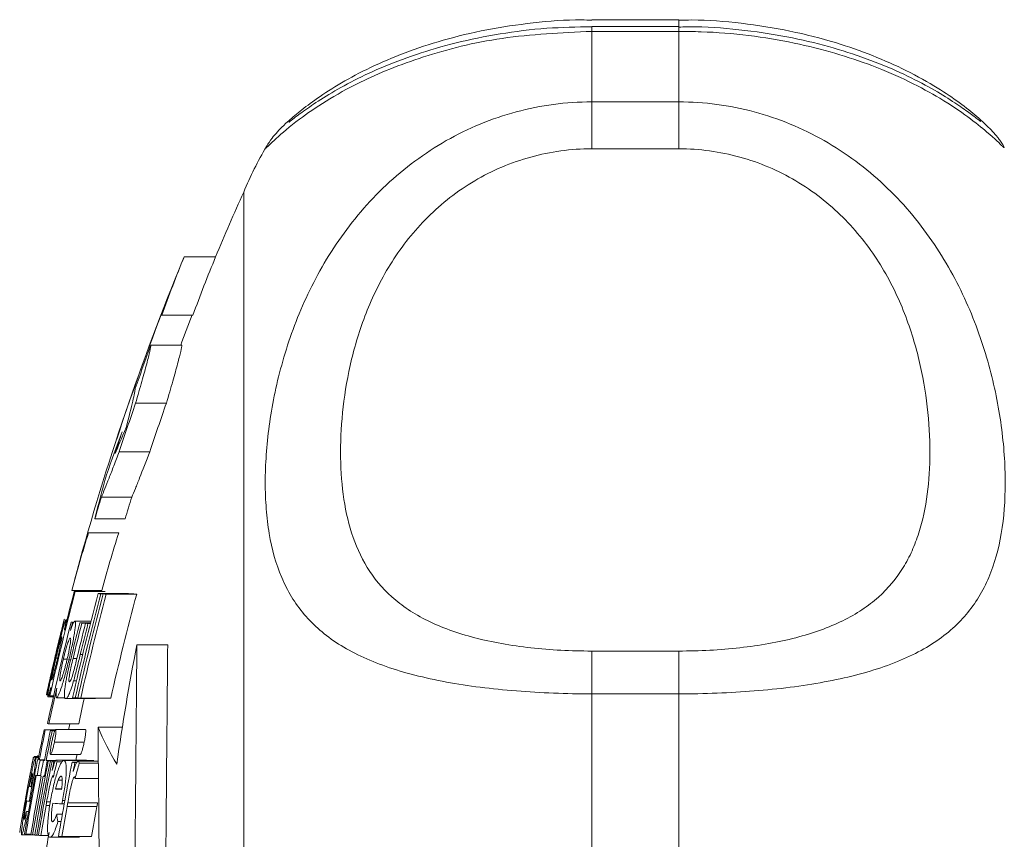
# Model space of a CAD drawing. Header units: millimetres. Extents: x 125 to 768, y -64 to 697.
# Tile 13 of 24: x 126 to 160, y 539 to 568. Entities that reach past the tile are written whole.
import ezdxf

# ---------------------------------------------------------------- set-up
doc = ezdxf.new("R2010")
doc.units = ezdxf.units.MM

msp = doc.modelspace()

# ---------------------------------------------------------------- linework, layer by layer
at = {"color": 7, "linetype": 'Continuous', "lineweight": 15}
for p, q in [((148.898, 567.52), (145.898, 567.52)), ((148.898, 567.287), (145.898, 567.287)), ((145.898, 567.123), (145.898, 564.691)), ((148.898, 567.123), (145.898, 567.123)), ((148.898, 564.691), (148.898, 567.123)), ((145.898, 564.691), (145.898, 563.075)), ((145.898, 564.691), (148.898, 564.691)), ((148.898, 564.691), (148.898, 563.075)), ((134.694, 563.142), (134.698, 563.149)), ((148.898, 563.075), (145.898, 563.075)), ((133.898, 524.261), (133.898, 561.584)), ((131.846, 559.353), (132.929, 559.353)), ((131.074, 557.336), (132.147, 557.336)), ((130.699, 556.306), (131.767, 556.306)), ((130.168, 554.301), (131.23, 554.301)), ((129.607, 552.633), (130.662, 552.633)), ((128.99, 551.068), (130.037, 551.068)), ((128.765, 550.318), (129.809, 550.318)), ((128.547, 549.836), (129.588, 549.836)), ((127.967, 547.853), (129.002, 547.853)), ((128.056, 547.815), (129.092, 547.815)), ((128.086, 547.809), (129.123, 547.809)), ((128.879, 547.739), (129.924, 547.739)), ((128.972, 547.734), (130.019, 547.734)), ((129.056, 547.729), (130.104, 547.729)), ((129.158, 547.724), (130.207, 547.724)), ((127.767, 546.835), (127.802, 546.835)), ((128.076, 546.793), (128.631, 546.793)), ((128.242, 546.732), (128.616, 546.732)), ((128.314, 546.727), (128.614, 546.727)), ((128.443, 546.718), (128.612, 546.718)), ((128.527, 546.712), (128.611, 546.712)), ((130.213, 545.979), (131.276, 545.979)), ((145.898, 545.761), (145.898, 544.285)), ((145.898, 545.761), (148.898, 545.761)), ((148.898, 545.761), (148.898, 544.285)), ((127.426, 545.521), (127.482, 545.521)), ((127.679, 545.483), (127.802, 545.483)), ((127.868, 545.453), (127.928, 545.453)), ((128.031, 544.729), (128.129, 544.729)), ((127.094, 544.262), (127.099, 544.262)), ((145.898, 544.285), (145.898, 538.515)), ((148.898, 544.285), (145.898, 544.285)), ((148.898, 538.515), (148.898, 544.285)), ((127.141, 544.187), (127.335, 544.187)), ((127.213, 544.22), (127.342, 544.22)), ((127.445, 544.145), (127.739, 544.145)), ((127.756, 544.12), (128.789, 544.12)), ((128.09, 544.144), (128.174, 544.144)), ((128.275, 544.134), (129.313, 544.134)), ((127.183, 543.255), (128.208, 543.255)), ((127.015, 543.045), (127.408, 543.045)), ((127.057, 543.04), (127.404, 543.04)), ((127.232, 543.021), (127.389, 543.021)), ((127.293, 543.016), (127.386, 543.016)), ((127.413, 543.052), (128.441, 543.052)), ((128.874, 543.133), (129.711, 543.133)), ((127.37, 542.62), (128.398, 542.62)), ((126.645, 542.102), (126.824, 542.102)), ((126.677, 542.128), (126.829, 542.128)), ((126.717, 542.075), (126.819, 542.075)), ((126.788, 542.016), (126.807, 542.016)), ((126.792, 542.151), (126.834, 542.151)), ((126.848, 542.008), (127.027, 542.008)), ((126.877, 542.004), (127.026, 542.004)), ((126.994, 541.992), (127.024, 541.992)), ((127.084, 541.984), (127.42, 541.984)), ((127.126, 541.98), (127.417, 541.98)), ((127.159, 541.977), (127.415, 541.977)), ((127.23, 541.972), (127.41, 541.972)), ((127.239, 542.199), (128.265, 542.199)), ((127.288, 541.968), (127.406, 541.968)), ((127.437, 542.003), (128.465, 542.003)), ((127.459, 541.938), (127.637, 541.938)), ((127.695, 541.987), (128.726, 541.987)), ((127.981, 541.927), (128.149, 541.927)), ((128.078, 541.922), (128.143, 541.922)), ((128.189, 541.962), (128.884, 541.962)), ((128.225, 541.897), (128.885, 541.897)), ((126.773, 541.466), (126.892, 541.466)), ((127.021, 541.442), (127.055, 541.442)), ((127.501, 541.312), (127.638, 541.312)), ((128.083, 541.367), (128.889, 541.367)), ((126.505, 541.094), (126.562, 541.094)), ((127.409, 541.006), (127.619, 541.006)), ((126.503, 540.583), (126.538, 540.583)), ((126.524, 540.701), (126.559, 540.701)), ((127.102, 540.565), (127.233, 540.565)), ((127.652, 540.613), (127.731, 540.613)), ((127.827, 540.524), (128.86, 540.524)), ((126.402, 540.226), (126.475, 540.226)), ((127.63, 540.495), (127.709, 540.495)), ((127.805, 540.399), (128.838, 540.399)), ((126.385, 539.972), (126.43, 539.972)), ((127.449, 540.139), (127.645, 540.139)), ((127.491, 539.884), (127.6, 539.884)), ((126.239, 539.428), (126.603, 539.428)), ((126.384, 539.45), (126.561, 539.45)), ((126.619, 539.426), (126.695, 539.426)), ((126.764, 539.414), (126.823, 539.414)), ((126.9, 539.405), (127.179, 539.405)), ((127.214, 539.34), (128.24, 539.34)), ((127.624, 539.364), (128.654, 539.364))]:
    msp.add_line(p, q, dxfattribs=at)
at = {"color": 8, "linetype": 'Continuous', "lineweight": 15}
for p, q in [((148.898, 567.52), (148.898, 567.287)), ((145.898, 567.287), (145.898, 567.123)), ((148.898, 567.287), (148.898, 567.123)), ((128.261, 545.638), (128.344, 545.638)), ((127.326, 545.28), (127.331, 545.28)), ((128.012, 545.499), (128.142, 545.499)), ((127.08, 540.44), (127.213, 540.44))]:
    msp.add_line(p, q, dxfattribs=at)
at = {"color": 7, "linetype": 'Continuous', "lineweight": 15, "flags": 128}
for points in [[(131.846, 559.353), (131.744, 559.106), (131.668, 558.921)], [(132.124, 557.346), (131.769, 556.422), (131.725, 556.306)], [(128.058, 548.198), (128.034, 548.106), (127.967, 547.853)], [(127.899, 543.255), (127.886, 543.196), (127.855, 543.045)], [(128.151, 542.199), (128.134, 542.113), (128.108, 541.984)]]:
    msp.add_lwpolyline(points, dxfattribs=at)
at = {"color": 7, "linetype": 'Continuous', "lineweight": 15}
for centre, radius, start, end in [((145.898, 556.584), 13, 149.6534, 157.3801), ((215.941, 524.584), 90, 155.72535, 157.27391), ((177.317, 540.782), 49.117, 157.7838, 160.304), ((177.879, 540.755), 48.645, 157.5225, 160.0714), ((215.941, 524.584), 91, 157.83118, 164.95948), ((215.935, 524.576), 90.99, 158.89002, 161.75257), ((131.095, 557.407), 0.0746, 234.3251, 253.4423), ((215.935, 524.56), 90.956, 159.57237, 160.5774), ((215.935, 524.53), 90.787, 160.85738, 161.96758), ((215.935, 524.53), 89.785, 160.63523, 161.75925), ((174.654, 536.012), 48.162, 158.9411, 160.8249), ((215.935, 524.547), 90.9, 161.54787, 162.0455), ((174.67, 539.022), 47.275, 164.2786, 166.1751), ((215.935, 524.547), 90.9, 163.03661, 163.53019), ((215.935, 524.547), 89.899, 162.84191, 163.34149), ((173.129, 535.727), 46.761, 162.4395, 164.9704), ((173.677, 535.715), 46.294, 162.2408, 164.7997), ((215.935, 524.543), 90.877, 165.16597, 167.49526), ((215.935, 524.549), 90.907, 165.17092, 166.03635), ((215.935, 524.473), 90.111, 165.03702, 167.38729), ((128.287, 549.022), 1.229, 259.1523, 260.6066), ((215.935, 524.468), 90.021, 165.02165, 167.37442), ((215.935, 524.463), 89.94, 165.00784, 167.36286), ((215.935, 524.457), 89.841, 164.99098, 167.34875), ((130.819, 580.044), 32.363, 266.5629, 266.7287), ((131.351, 589.549), 41.883, 266.8588, 266.9987), ((129.326, 549.05), 1.257, 259.2772, 260.7155), ((215.935, 524.457), 88.828, 164.81574, 167.20206), ((131.887, 580.815), 33.134, 266.604, 266.768), ((132.426, 590.547), 42.881, 266.8966, 267.035), ((215.934, 524.526), 90.755, 165.81865, 168.08689), ((215.935, 524.585), 90.993, 165.85654, 166.03221), ((127.709, 546.817), 0.01, 142.4982, 161.8412), ((215.935, 524.52), 90.707, 165.81102, 165.99869), ((128.514, 551.647), 4.919, 263.3614, 263.9387), ((215.935, 524.498), 90.468, 165.77264, 166.46192), ((215.935, 524.493), 90.398, 165.76138, 166.56273), ((215.935, 524.484), 90.273, 165.7413, 166.55755), ((129.429, 561.906), 15.22, 265.5254, 265.7983), ((215.935, 524.478), 90.191, 165.7281, 166.43154), ((130.04, 570.654), 23.989, 266.1811, 266.383), ((215.941, 524.584), 91, 166.01073, 166.40585), ((212.164, 530.047), 83.485, 168.99816, 171.86622), ((215.934, 524.571), 90.982, 166.42599, 167.51002), ((215.934, 524.586), 90.993, 166.85415, 167.51154), ((215.934, 524.577), 90.99, 166.79384, 167.51109), ((215.934, 524.549), 90.906, 167.31921, 167.49941), ((215.934, 524.521), 90.707, 167.28455, 168.08053), ((127.122, 544.28), 0.0359, 227.4143, 242.7205), ((127.412, 545.41), 1.206, 259.0471, 260.5149), ((129.92, 575.826), 31.734, 266.5282, 266.6956), ((130.447, 585.145), 41.068, 266.8269, 266.9682), ((215.934, 524.521), 89.704, 167.36302, 167.94525), ((127.698, 548.059), 4.832, 263.3007, 263.8832), ((215.934, 524.535), 90.825, 168.2407, 168.9049), ((215.934, 524.53), 90.785, 168.23539, 168.89989), ((127.425, 545.974), 2.957, 262.0351, 262.8423), ((215.934, 524.511), 90.613, 168.21276, 168.87858), ((215.934, 524.505), 90.553, 168.20486, 168.87114), ((128.1, 552.358), 9.377, 264.6866, 265.0615), ((139.962, 547.945), 12.087, 203.4635, 210.2359), ((205.222, 526.387), 80.13, 168.73692, 169.12339), ((215.934, 524.584), 90.993, 168.92566, 169.12757), ((215.941, 524.584), 91, 168.92565, 169.12397), ((126.644, 542.061), 0.00911, 139.5645, 172.3572), ((215.934, 524.538), 90.844, 168.9072, 169.25306), ((215.934, 524.499), 90.479, 168.86195, 170.5082), ((215.934, 524.494), 90.41, 168.85331, 170.50086), ((215.934, 524.526), 90.757, 168.89639, 169.2426), ((127.127, 544.291), 2.299, 261.5243, 262.001), ((215.934, 524.489), 90.353, 168.84612, 170.49476), ((127.321, 545.758), 3.78, 262.8122, 263.2526), ((215.934, 524.514), 90.641, 168.88209, 169.22875), ((127.757, 549.855), 7.9, 264.4593, 264.6691), ((215.934, 524.502), 90.512, 168.86606, 169.21324), ((128.042, 553.041), 11.098, 265.0457, 265.2611), ((128.308, 556.31), 14.378, 265.4185, 265.7007), ((128.685, 561.443), 19.525, 265.8979, 266.0954), ((215.934, 524.485), 90.287, 168.83788, 169.04143), ((205.51, 522.555), 80.422, 166.05344, 166.44249), ((215.934, 524.449), 89.673, 168.76047, 170.42203), ((130.759, 597.833), 55.975, 267.1561, 267.2548), ((215.934, 524.444), 89.578, 168.74847, 168.95369), ((205.694, 520.976), 80.244, 164.88745, 165.2794), ((215.934, 524.535), 90.825, 169.25083, 170.54467), ((215.934, 524.53), 90.785, 169.24599, 170.54042), ((215.934, 524.511), 90.613, 169.22535, 170.52232), ((215.934, 524.505), 90.553, 169.21815, 170.516), ((127.022, 543.747), 2.294, 261.5146, 261.9918), ((127.216, 545.211), 3.771, 262.8039, 263.2448), ((127.652, 549.298), 7.882, 264.4528, 264.6629), ((127.937, 552.477), 11.073, 265.0399, 265.2555), ((126.687, 541.808), 0.737, 255.7394, 260.1029), ((129.591, 577.876), 36.935, 266.6135, 266.9375), ((215.934, 524.583), 90.993, 169.90068, 170.56231), ((215.935, 524.586), 90.994, 169.82242, 169.90225), ((126.636, 541.485), 0.912, 255.9383, 261.6223), ((215.88, 524.46), 90.82, 169.69836, 169.77431), ((215.935, 524.678), 90.242, 169.86062, 169.94112), ((215.881, 524.194), 89.744, 169.45762, 169.53454), ((215.935, 524.716), 89.515, 169.82852, 169.90967), ((215.935, 524.716), 88.498, 169.7104, 169.79252), ((143.608, 538.949), 17.253, 175.754, 176.6024), ((215.934, 524.484), 90.275, 169.81951, 170.48656), ((129.633, 579.675), 39.231, 266.6076, 267.0741), ((215.934, 524.443), 89.562, 169.73758, 170.4101), ((215.934, 524.443), 88.546, 169.61852, 170.299), ((144.795, 542.901), 17.565, 189.047, 189.8899), ((215.941, 524.584), 90, 170.45646, 171.05098), ((126.75, 542.341), 2.914, 261.9756, 262.7887), ((127.42, 548.631), 9.239, 264.6465, 265.0241), ((127.836, 553.605), 14.232, 265.3946, 265.6782), ((128.228, 558.92), 19.561, 265.8772, 266.107), ((130.298, 595.175), 55.876, 267.1413, 267.2563)]:
    msp.add_arc(centre, radius, start, end, dxfattribs=at)
for points, knots in [([(145.899, 567.508), (145.783, 567.511), (145.105, 567.534), (143.868, 567.428), (142.25, 567.196), (140.76, 566.833), (139.409, 566.383), (138.229, 565.875), (137.217, 565.333), (136.415, 564.815), (135.789, 564.335), (135.439, 564.032), (135.186, 563.797), (135.002, 563.592), (134.824, 563.388), (134.716, 563.205), (134.687, 563.156)], [0, 0, 0, 0, 0.018036, 0.105541, 0.19239, 0.280679, 0.367212, 0.457701, 0.550777, 0.648707, 0.742202, 0.844362, 0.914205, 0.960402, 0.989403, 1, 1, 1, 1]), ([(160.123, 563.134), (160.088, 563.193), (160.014, 563.315), (159.921, 563.435), (159.846, 563.528), (159.782, 563.602), (159.598, 563.806), (159.243, 564.145), (158.627, 564.636), (157.833, 565.181), (156.827, 565.749), (155.631, 566.287), (154.292, 566.759), (152.766, 567.153), (151.084, 567.414), (149.771, 567.531), (149.048, 567.509), (148.898, 567.505)], [0, 0, 0, 0, 0.01147, 0.02365, 0.036166, 0.055859, 0.097921, 0.226007, 0.332108, 0.428438, 0.532854, 0.622119, 0.706864, 0.79889, 0.889556, 0.977021, 1, 1, 1, 1]), ([(145.898, 567.281), (145.38, 567.272), (144.304, 567.252), (142.717, 567.051), (141.196, 566.739), (139.81, 566.332), (138.587, 565.862), (137.549, 565.367), (136.686, 564.869), (136.059, 564.449), (135.676, 564.164), (135.469, 563.999), (135.459, 563.992), (135.456, 563.989)], [0, 0, 0, 0, 0.08847, 0.183972, 0.279486, 0.375616, 0.473809, 0.574688, 0.67879, 0.788184, 0.898138, 0.963123, 1, 1, 1, 1]), ([(159.316, 564.011), (159.316, 564.011), (159.316, 564.011), (159.166, 564.126), (158.903, 564.325), (158.365, 564.705), (157.642, 565.149), (156.706, 565.637), (155.565, 566.124), (154.268, 566.557), (152.807, 566.921), (151.201, 567.171), (149.86, 567.293), (149.092, 567.275), (148.898, 567.271)], [0, 0, 0, 0, 0.026284, 0.091816, 0.194631, 0.288826, 0.387109, 0.488561, 0.586351, 0.681065, 0.772388, 0.870598, 0.967334, 1, 1, 1, 1]), ([(145.898, 544.285), (145.013, 544.285), (144.147, 544.318), (142.877, 544.419), (142.458, 544.462), (141.652, 544.564), (141.262, 544.624), (140.509, 544.763), (140.143, 544.843), (139.448, 545.021), (139.12, 545.119), (138.189, 545.445), (137.637, 545.705), (136.701, 546.302), (136.311, 546.64), (135.822, 547.217), (135.675, 547.421), (135.417, 547.847), (135.305, 548.069), (135.01, 548.763), (134.87, 549.266), (134.731, 550.084), (134.697, 550.368), (134.651, 550.958), (134.64, 551.263), (134.64, 552.196), (134.685, 552.846), (134.868, 554.197), (135.007, 554.898), (135.306, 555.983), (135.421, 556.348), (135.68, 557.074), (135.825, 557.436), (136.148, 558.156), (136.327, 558.514), (136.723, 559.223), (136.941, 559.575), (137.649, 560.599), (138.19, 561.238), (139.122, 562.114), (139.455, 562.393), (140.146, 562.905), (140.507, 563.141), (141.258, 563.568), (141.651, 563.76), (142.462, 564.095), (142.875, 564.234), (143.716, 564.46), (144.143, 564.546), (145.012, 564.662), (145.456, 564.691), (145.898, 564.691)], [0, 0, 0, 0, 0.0625, 0.0625, 0.09375, 0.09375, 0.125, 0.125, 0.15625, 0.15625, 0.1875, 0.1875, 0.25, 0.25, 0.3125, 0.3125, 0.34375, 0.34375, 0.375, 0.375, 0.4375, 0.4375, 0.46875, 0.46875, 0.5, 0.5, 0.5625, 0.5625, 0.625, 0.625, 0.65625, 0.65625, 0.6875, 0.6875, 0.71875, 0.71875, 0.75, 0.75, 0.8125, 0.8125, 0.84375, 0.84375, 0.875, 0.875, 0.90625, 0.90625, 0.9375, 0.9375, 0.96875, 0.96875, 1, 1, 1, 1]), ([(148.898, 564.691), (149.784, 564.691), (150.649, 564.575), (151.92, 564.235), (152.339, 564.093), (153.145, 563.76), (153.534, 563.57), (154.288, 563.142), (154.654, 562.903), (155.348, 562.388), (155.676, 562.113), (156.607, 561.238), (157.159, 560.584), (158.095, 559.226), (158.486, 558.518), (158.975, 557.43), (159.121, 557.063), (159.379, 556.337), (159.492, 555.977), (159.786, 554.908), (159.926, 554.209), (160.065, 553.19), (160.1, 552.855), (160.145, 552.196), (160.157, 551.874), (160.156, 550.942), (160.112, 550.361), (159.928, 549.275), (159.789, 548.77), (159.49, 548.065), (159.376, 547.84), (159.117, 547.415), (158.972, 547.213), (158.648, 546.832), (158.469, 546.651), (158.073, 546.31), (157.855, 546.148), (157.148, 545.699), (156.607, 545.444), (155.674, 545.119), (155.342, 545.019), (154.65, 544.842), (154.29, 544.764), (153.538, 544.625), (153.145, 544.564), (152.334, 544.461), (151.921, 544.419), (151.081, 544.352), (150.654, 544.328), (149.784, 544.294), (149.341, 544.285), (148.898, 544.285)], [0, 0, 0, 0, 0.0625, 0.0625, 0.09375, 0.09375, 0.125, 0.125, 0.15625, 0.15625, 0.1875, 0.1875, 0.25, 0.25, 0.3125, 0.3125, 0.34375, 0.34375, 0.375, 0.375, 0.4375, 0.4375, 0.46875, 0.46875, 0.5, 0.5, 0.5625, 0.5625, 0.625, 0.625, 0.65625, 0.65625, 0.6875, 0.6875, 0.71875, 0.71875, 0.75, 0.75, 0.8125, 0.8125, 0.84375, 0.84375, 0.875, 0.875, 0.90625, 0.90625, 0.9375, 0.9375, 0.96875, 0.96875, 1, 1, 1, 1]), ([(145.898, 563.075), (145.54, 563.075), (145.181, 563.05), (144.478, 562.955), (144.133, 562.884), (143.456, 562.697), (143.122, 562.581), (142.472, 562.305), (142.16, 562.147), (141.565, 561.795), (141.28, 561.602), (140.738, 561.18), (140.481, 560.953), (139.767, 560.243), (139.361, 559.728), (138.666, 558.636), (138.386, 558.075), (138.045, 557.23), (137.944, 556.948), (137.765, 556.382), (137.686, 556.098), (137.484, 555.259), (137.391, 554.712), (137.268, 553.647), (137.238, 553.128), (137.238, 552.12), (137.267, 551.629), (137.391, 550.699), (137.485, 550.257), (137.752, 549.417), (137.925, 549.02), (138.385, 548.273), (138.664, 547.934), (139.179, 547.474), (139.366, 547.328), (139.778, 547.054), (140.002, 546.926), (140.479, 546.691), (140.733, 546.583), (141.274, 546.387), (141.563, 546.298), (142.162, 546.143), (142.473, 546.076), (143.118, 545.961), (143.454, 545.912), (144.48, 545.798), (145.181, 545.761), (145.898, 545.761)], [0, 0, 0, 0, 0.03125, 0.03125, 0.0625, 0.0625, 0.09375, 0.09375, 0.125, 0.125, 0.15625, 0.15625, 0.1875, 0.1875, 0.25, 0.25, 0.3125, 0.3125, 0.34375, 0.34375, 0.375, 0.375, 0.4375, 0.4375, 0.5, 0.5, 0.5625, 0.5625, 0.625, 0.625, 0.6875, 0.6875, 0.75, 0.75, 0.78125, 0.78125, 0.8125, 0.8125, 0.84375, 0.84375, 0.875, 0.875, 0.90625, 0.90625, 0.9375, 0.9375, 1, 1, 1, 1]), ([(148.898, 545.761), (149.257, 545.761), (149.615, 545.77), (150.318, 545.808), (150.663, 545.837), (151.341, 545.912), (151.674, 545.96), (152.325, 546.076), (152.636, 546.143), (153.232, 546.298), (153.516, 546.385), (154.058, 546.581), (154.316, 546.69), (155.029, 547.041), (155.435, 547.311), (156.131, 547.931), (156.41, 548.272), (156.752, 548.826), (156.853, 549.018), (157.032, 549.416), (157.11, 549.623), (157.312, 550.258), (157.406, 550.701), (157.529, 551.628), (157.558, 552.112), (157.559, 553.119), (157.529, 553.645), (157.405, 554.715), (157.312, 555.261), (157.045, 556.37), (156.871, 556.934), (156.412, 558.073), (156.132, 558.633), (155.618, 559.442), (155.43, 559.707), (155.019, 560.224), (154.795, 560.476), (154.318, 560.951), (154.064, 561.176), (153.522, 561.597), (153.233, 561.794), (152.634, 562.148), (152.323, 562.305), (151.679, 562.579), (151.342, 562.697), (150.316, 562.979), (149.615, 563.075), (148.898, 563.075)], [0, 0, 0, 0, 0.03125, 0.03125, 0.0625, 0.0625, 0.09375, 0.09375, 0.125, 0.125, 0.15625, 0.15625, 0.1875, 0.1875, 0.25, 0.25, 0.3125, 0.3125, 0.34375, 0.34375, 0.375, 0.375, 0.4375, 0.4375, 0.5, 0.5, 0.5625, 0.5625, 0.625, 0.625, 0.6875, 0.6875, 0.75, 0.75, 0.78125, 0.78125, 0.8125, 0.8125, 0.84375, 0.84375, 0.875, 0.875, 0.90625, 0.90625, 0.9375, 0.9375, 1, 1, 1, 1]), ([(130.168, 554.301), (130.248, 554.576), (130.32, 554.827), (130.449, 555.282), (130.505, 555.488), (130.597, 555.833), (130.633, 555.975), (130.683, 556.193), (130.697, 556.268), (130.699, 556.306)], [0, 0, 0, 0, 0.25, 0.25, 0.5, 0.5, 0.75, 0.75, 1, 1, 1, 1]), ([(131.767, 556.306), (131.765, 556.268), (131.751, 556.194), (131.701, 555.979), (131.664, 555.834), (131.572, 555.489), (131.516, 555.289), (131.385, 554.83), (131.311, 554.576), (131.23, 554.301)], [0, 0, 0, 0, 0.25, 0.25, 0.5, 0.5, 0.75, 0.75, 1, 1, 1, 1]), ([(130.155, 554.806), (130.153, 554.747), (130.124, 554.602), (130.017, 554.143), (129.94, 553.842), (129.842, 553.472)], [0, 0, 0, 0, 0.5, 0.5, 1, 1, 1, 1]), ([(128.99, 551.068), (129.063, 551.241), (129.151, 551.46), (129.307, 551.855), (129.363, 551.999), (129.481, 552.303), (129.543, 552.464), (129.607, 552.633)], [0, 0, 0, 0, 0.5, 0.5, 0.75, 0.75, 1, 1, 1, 1]), ([(130.662, 552.633), (130.531, 552.295), (130.413, 551.993), (130.255, 551.597), (130.206, 551.474), (130.115, 551.253), (130.074, 551.154), (130.037, 551.068)], [0, 0, 0, 0, 0.5, 0.5, 0.75, 0.75, 1, 1, 1, 1]), ([(127.767, 546.835), (127.764, 546.834), (127.76, 546.829), (127.745, 546.795), (127.736, 546.768), (127.702, 546.664), (127.671, 546.557), (127.604, 546.31), (127.566, 546.162), (127.507, 545.928), (127.487, 545.846), (127.447, 545.683), (127.427, 545.6), (127.407, 545.517)], [0, 0, 0, 0, 0.125, 0.125, 0.25, 0.25, 0.5, 0.5, 0.75, 0.75, 0.875, 0.875, 1, 1, 1, 1]), ([(127.712, 546.858), (127.711, 546.857), (127.709, 546.852), (127.701, 546.822), (127.696, 546.801), (127.674, 546.717), (127.653, 546.635), (127.632, 546.549)], [0, 0, 0, 0, 0.25, 0.25, 0.5, 0.5, 1, 1, 1, 1]), ([(127.652, 546.589), (127.662, 546.63), (127.671, 546.67), (127.687, 546.738), (127.693, 546.767), (127.704, 546.812), (127.707, 546.83), (127.712, 546.852), (127.712, 546.856), (127.712, 546.858)], [0, 0, 0, 0, 0.25, 0.25, 0.5, 0.5, 0.75, 0.75, 1, 1, 1, 1]), ([(127.714, 546.485), (127.725, 546.537), (127.735, 546.588), (127.751, 546.675), (127.758, 546.713), (127.767, 546.773), (127.77, 546.796), (127.771, 546.827), (127.77, 546.832), (127.767, 546.835)], [0, 0, 0, 0, 0.25, 0.25, 0.5, 0.5, 0.75, 0.75, 1, 1, 1, 1]), ([(127.868, 545.453), (127.887, 545.536), (127.907, 545.618), (127.943, 545.779), (127.96, 545.859), (127.994, 546.016), (128.009, 546.094), (128.036, 546.239), (128.048, 546.308), (128.069, 546.436), (128.077, 546.495), (128.09, 546.6), (128.094, 546.645), (128.097, 546.719), (128.097, 546.746), (128.09, 546.783), (128.083, 546.79), (128.076, 546.793)], [0, 0, 0, 0, 0.125, 0.125, 0.25, 0.25, 0.375, 0.375, 0.5, 0.5, 0.625, 0.625, 0.75, 0.75, 0.875, 0.875, 1, 1, 1, 1]), ([(128.076, 546.793), (128.069, 546.792), (128.061, 546.787), (128.04, 546.759), (128.028, 546.738), (128.002, 546.682), (127.987, 546.647), (127.956, 546.565), (127.939, 546.517), (127.922, 546.467)], [0, 0, 0, 0, 0.25, 0.25, 0.5, 0.5, 0.75, 0.75, 1, 1, 1, 1]), ([(127.493, 545.925), (127.508, 545.984), (127.522, 546.044), (127.551, 546.163), (127.565, 546.222), (127.592, 546.336), (127.606, 546.391), (127.631, 546.496), (127.642, 546.544), (127.652, 546.589)], [0, 0, 0, 0, 0.25, 0.25, 0.5, 0.5, 0.75, 0.75, 1, 1, 1, 1]), ([(127.566, 546.276), (127.566, 546.274), (127.565, 546.27), (127.558, 546.24), (127.553, 546.217), (127.531, 546.123), (127.509, 546.032), (127.464, 545.843), (127.441, 545.747), (127.396, 545.556), (127.373, 545.46), (127.351, 545.364)], [0, 0, 0, 0, 0.125, 0.125, 0.25, 0.25, 0.5, 0.5, 0.75, 0.75, 1, 1, 1, 1]), ([(127.426, 545.521), (127.437, 545.568), (127.448, 545.615), (127.471, 545.708), (127.482, 545.753), (127.515, 545.886), (127.537, 545.968), (127.575, 546.106), (127.591, 546.163), (127.61, 546.217), (127.615, 546.231), (127.622, 546.247), (127.625, 546.249), (127.627, 546.25)], [0, 0, 0, 0, 0.125, 0.125, 0.25, 0.25, 0.5, 0.5, 0.75, 0.75, 0.875, 0.875, 1, 1, 1, 1]), ([(127.447, 545.795), (127.462, 545.857), (127.477, 545.92), (127.505, 546.035), (127.519, 546.089), (127.541, 546.18), (127.55, 546.218), (127.56, 546.254), (127.562, 546.263), (127.565, 546.273), (127.565, 546.275), (127.566, 546.276)], [0, 0, 0, 0, 0.25, 0.25, 0.5, 0.5, 0.75, 0.75, 0.875, 0.875, 1, 1, 1, 1]), ([(127.627, 546.25), (127.628, 546.249), (127.63, 546.246), (127.629, 546.229), (127.628, 546.216), (127.621, 546.161), (127.61, 546.104), (127.583, 545.966), (127.565, 545.882), (127.535, 545.747), (127.524, 545.7), (127.502, 545.606), (127.491, 545.558), (127.48, 545.511)], [0, 0, 0, 0, 0.125, 0.125, 0.25, 0.25, 0.5, 0.5, 0.75, 0.75, 0.875, 0.875, 1, 1, 1, 1]), ([(127.679, 545.483), (127.69, 545.531), (127.702, 545.579), (127.725, 545.672), (127.737, 545.718), (127.774, 545.853), (127.798, 545.934), (127.843, 546.072), (127.864, 546.127), (127.888, 546.179), (127.896, 546.191), (127.908, 546.208), (127.913, 546.209), (127.918, 546.21)], [0, 0, 0, 0, 0.125, 0.125, 0.25, 0.25, 0.5, 0.5, 0.75, 0.75, 0.875, 0.875, 1, 1, 1, 1]), ([(127.918, 546.21), (127.922, 546.209), (127.926, 546.206), (127.93, 546.189), (127.931, 546.175), (127.93, 546.119), (127.924, 546.061), (127.903, 545.922), (127.888, 545.838), (127.86, 545.704), (127.85, 545.657), (127.829, 545.563), (127.818, 545.516), (127.807, 545.469)], [0, 0, 0, 0, 0.125, 0.125, 0.25, 0.25, 0.5, 0.5, 0.75, 0.75, 0.875, 0.875, 1, 1, 1, 1]), ([(129.861, 505.605), (129.873, 507.008), (129.886, 508.502), (129.907, 510.873), (129.914, 511.686), (129.925, 512.938), (129.929, 513.361), (129.937, 514.218), (129.94, 514.653), (129.959, 516.83), (129.975, 518.608), (129.999, 521.327), (130.007, 522.242), (130.019, 523.629), (130.023, 524.095), (130.031, 525.023), (130.035, 525.486), (130.055, 527.793), (130.071, 529.617), (130.095, 532.322), (130.102, 533.219), (130.118, 534.999), (130.126, 535.869), (130.148, 538.424), (130.162, 540.051), (130.182, 542.379), (130.189, 543.138), (130.202, 544.6), (130.208, 545.304), (130.213, 545.979)], [0, 0, 0, 0, 0.125, 0.125, 0.1875, 0.1875, 0.21875, 0.21875, 0.25, 0.25, 0.375, 0.375, 0.4375, 0.4375, 0.46875, 0.46875, 0.5, 0.5, 0.625, 0.625, 0.6875, 0.6875, 0.75, 0.75, 0.875, 0.875, 0.9375, 0.9375, 1, 1, 1, 1]), ([(131.276, 545.979), (131.264, 544.628), (131.251, 543.18), (131.231, 540.868), (131.224, 540.074), (131.213, 538.848), (131.209, 538.433), (131.202, 537.591), (131.198, 537.164), (131.179, 535.021), (131.164, 533.264), (131.14, 530.566), (131.132, 529.656), (131.12, 528.274), (131.116, 527.81), (131.107, 526.884), (131.103, 526.421), (131.083, 524.114), (131.067, 522.283), (131.043, 519.557), (131.035, 518.652), (131.019, 516.851), (131.011, 515.968), (130.988, 513.373), (130.973, 511.711), (130.952, 509.323), (130.945, 508.542), (130.932, 507.034), (130.925, 506.306), (130.919, 505.605)], [0, 0, 0, 0, 0.125, 0.125, 0.1875, 0.1875, 0.21875, 0.21875, 0.25, 0.25, 0.375, 0.375, 0.4375, 0.4375, 0.46875, 0.46875, 0.5, 0.5, 0.625, 0.625, 0.6875, 0.6875, 0.75, 0.75, 0.875, 0.875, 0.9375, 0.9375, 1, 1, 1, 1]), ([(127.326, 545.28), (127.346, 545.366), (127.366, 545.452), (127.386, 545.538), (127.396, 545.581), (127.407, 545.624), (127.417, 545.666), (127.427, 545.709), (127.437, 545.752), (127.447, 545.795)], [0, 0, 0, 0, 0.0002644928, 0.0002644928, 0.0002644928, 0.0003970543, 0.0003970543, 0.0003970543, 0.0005303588, 0.0005303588, 0.0005303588, 0.0005303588]), ([(127.981, 545.676), (127.947, 545.535), (127.914, 545.395), (127.849, 545.114), (127.818, 544.972), (127.791, 544.836)], [0, 0, 0, 0, 0.5, 0.5, 1, 1, 1, 1]), ([(128.031, 544.729), (128.072, 544.872), (128.11, 545.023), (128.186, 545.33), (128.223, 545.484), (128.261, 545.638)], [0, 0, 0, 0, 0.5, 0.5, 1, 1, 1, 1]), ([(127.407, 545.517), (127.388, 545.434), (127.369, 545.352), (127.331, 545.19), (127.313, 545.111), (127.261, 544.875), (127.23, 544.73), (127.192, 544.542), (127.181, 544.484), (127.162, 544.381), (127.154, 544.335), (127.143, 544.262), (127.14, 544.235), (127.138, 544.207), (127.137, 544.199), (127.139, 544.19), (127.14, 544.189), (127.141, 544.187)], [0, 0, 0, 0, 0.125, 0.125, 0.25, 0.25, 0.5, 0.5, 0.625, 0.625, 0.75, 0.75, 0.875, 0.875, 0.9375, 0.9375, 1, 1, 1, 1]), ([(127.276, 544.77), (127.275, 544.772), (127.274, 544.775), (127.274, 544.793), (127.276, 544.808), (127.284, 544.866), (127.295, 544.924), (127.316, 545.031), (127.324, 545.068), (127.342, 545.151), (127.351, 545.195), (127.371, 545.285), (127.382, 545.331), (127.403, 545.426), (127.415, 545.474), (127.426, 545.521)], [0, 0, 0, 0, 0.125, 0.125, 0.25, 0.25, 0.5, 0.5, 0.625, 0.625, 0.75, 0.75, 0.875, 0.875, 1, 1, 1, 1]), ([(127.48, 545.511), (127.469, 545.463), (127.457, 545.415), (127.434, 545.321), (127.423, 545.275), (127.389, 545.139), (127.367, 545.055), (127.329, 544.914), (127.312, 544.858), (127.294, 544.803), (127.289, 544.789), (127.281, 544.773), (127.279, 544.771), (127.276, 544.77)], [0, 0, 0, 0, 0.125, 0.125, 0.25, 0.25, 0.5, 0.5, 0.75, 0.75, 0.875, 0.875, 1, 1, 1, 1]), ([(127.445, 544.145), (127.449, 544.146), (127.453, 544.147), (127.463, 544.154), (127.468, 544.161), (127.486, 544.187), (127.5, 544.213), (127.546, 544.319), (127.582, 544.423), (127.66, 544.665), (127.703, 544.81), (127.765, 545.041), (127.786, 545.121), (127.828, 545.286), (127.848, 545.37), (127.868, 545.453)], [0, 0, 0, 0, 0.0625, 0.0625, 0.125, 0.125, 0.25, 0.25, 0.5, 0.5, 0.75, 0.75, 0.875, 0.875, 1, 1, 1, 1]), ([(127.566, 544.73), (127.562, 544.732), (127.558, 544.734), (127.554, 544.751), (127.553, 544.766), (127.554, 544.822), (127.56, 544.879), (127.581, 545.023), (127.597, 545.108), (127.625, 545.245), (127.635, 545.292), (127.656, 545.387), (127.668, 545.435), (127.679, 545.483)], [0, 0, 0, 0, 0.125, 0.125, 0.25, 0.25, 0.5, 0.5, 0.75, 0.75, 0.875, 0.875, 1, 1, 1, 1]), ([(127.807, 545.469), (127.795, 545.421), (127.784, 545.373), (127.76, 545.28), (127.748, 545.234), (127.712, 545.099), (127.688, 545.017), (127.643, 544.878), (127.622, 544.821), (127.596, 544.764), (127.589, 544.751), (127.576, 544.733), (127.571, 544.731), (127.566, 544.73)], [0, 0, 0, 0, 0.125, 0.125, 0.25, 0.25, 0.5, 0.5, 0.75, 0.75, 0.875, 0.875, 1, 1, 1, 1]), ([(127.889, 544.703), (127.883, 544.705), (127.878, 544.708), (127.872, 544.729), (127.87, 544.744), (127.871, 544.812), (127.88, 544.885), (127.902, 545.009), (127.911, 545.054), (127.929, 545.142), (127.939, 545.187), (127.969, 545.321), (127.99, 545.41), (128.012, 545.499)], [0, 0, 0, 0, 0.125, 0.125, 0.25, 0.25, 0.5, 0.5, 0.625, 0.625, 0.75, 0.75, 1, 1, 1, 1]), ([(128.135, 545.469), (128.116, 545.39), (128.097, 545.311), (128.058, 545.153), (128.039, 545.073), (128.018, 544.999)], [0, 0, 0, 0, 0.5, 0.5, 1, 1, 1, 1]), ([(128.018, 544.999), (128.005, 544.954), (127.992, 544.91), (127.966, 544.834), (127.953, 544.8), (127.931, 544.749), (127.92, 544.73), (127.903, 544.707), (127.895, 544.705), (127.889, 544.703)], [0, 0, 0, 0, 0.25, 0.25, 0.5, 0.5, 0.75, 0.75, 1, 1, 1, 1]), ([(127.791, 544.836), (127.781, 544.782), (127.771, 544.728), (127.753, 544.626), (127.745, 544.577), (127.725, 544.437), (127.717, 544.355), (127.711, 544.228), (127.715, 544.186), (127.73, 544.131), (127.743, 544.122), (127.756, 544.12)], [0, 0, 0, 0, 0.125, 0.125, 0.25, 0.25, 0.5, 0.5, 0.75, 0.75, 1, 1, 1, 1]), ([(127.756, 544.12), (127.77, 544.121), (127.786, 544.127), (127.822, 544.17), (127.844, 544.207), (127.892, 544.311), (127.919, 544.381), (127.974, 544.539), (128.003, 544.632), (128.031, 544.729)], [0, 0, 0, 0, 0.25, 0.25, 0.5, 0.5, 0.75, 0.75, 1, 1, 1, 1]), ([(127.132, 544.241), (127.129, 544.238), (127.126, 544.236), (127.13, 544.264), (127.13, 544.268)], [0, 0, 0, 0, 0.892323, 1, 1, 1, 1]), ([(127.141, 544.187), (127.144, 544.189), (127.148, 544.192), (127.16, 544.219), (127.167, 544.239), (127.185, 544.294), (127.196, 544.33), (127.219, 544.411), (127.232, 544.457), (127.245, 544.504)], [0, 0, 0, 0, 0.25, 0.25, 0.5, 0.5, 0.75, 0.75, 1, 1, 1, 1]), ([(127.452, 544.486), (127.445, 544.436), (127.439, 544.387), (127.43, 544.301), (127.427, 544.265), (127.425, 544.205), (127.427, 544.183), (127.434, 544.153), (127.439, 544.148), (127.445, 544.145)], [0, 0, 0, 0, 0.25, 0.25, 0.5, 0.5, 0.75, 0.75, 1, 1, 1, 1]), ([(127.413, 543.052), (127.409, 543.05), (127.406, 543.049), (127.398, 543.04), (127.393, 543.031), (127.378, 542.999), (127.367, 542.967), (127.342, 542.889), (127.329, 542.843), (127.304, 542.744), (127.293, 542.69), (127.281, 542.636)], [0, 0, 0, 0, 0.125, 0.125, 0.25, 0.25, 0.5, 0.5, 0.75, 0.75, 1, 1, 1, 1]), ([(127.37, 542.62), (127.381, 542.674), (127.392, 542.727), (127.408, 542.829), (127.414, 542.876), (127.423, 542.958), (127.425, 542.993), (127.423, 543.028), (127.422, 543.038), (127.418, 543.048), (127.415, 543.05), (127.413, 543.052)], [0, 0, 0, 0, 0.25, 0.25, 0.5, 0.5, 0.75, 0.75, 0.875, 0.875, 1, 1, 1, 1]), ([(128.441, 543.052), (128.444, 543.05), (128.447, 543.048), (128.45, 543.038), (128.452, 543.028), (128.453, 542.993), (128.451, 542.959), (128.443, 542.877), (128.436, 542.83), (128.42, 542.729), (128.409, 542.674), (128.398, 542.62)], [0, 0, 0, 0, 0.125, 0.125, 0.25, 0.25, 0.5, 0.5, 0.75, 0.75, 1, 1, 1, 1]), ([(128.874, 543.133), (128.884, 541.963), (128.895, 540.702), (128.912, 538.679), (128.918, 537.982), (128.927, 536.903), (128.93, 536.538), (128.937, 535.796), (128.94, 535.419), (128.956, 533.527), (128.97, 531.969), (128.99, 529.567), (128.997, 528.756), (129.008, 527.522), (129.012, 527.107), (129.019, 526.278), (129.022, 525.863), (129.04, 523.795), (129.054, 522.147), (129.076, 519.686), (129.083, 518.868), (129.097, 517.234), (129.104, 516.432), (129.124, 514.069), (129.137, 512.551), (129.156, 510.358), (129.163, 509.639), (129.175, 508.246), (129.181, 507.572), (129.186, 506.921)], [0, 0, 0, 0, 0.125, 0.125, 0.1875, 0.1875, 0.21875, 0.21875, 0.25, 0.25, 0.375, 0.375, 0.4375, 0.4375, 0.46875, 0.46875, 0.5, 0.5, 0.625, 0.625, 0.6875, 0.6875, 0.75, 0.75, 0.875, 0.875, 0.9375, 0.9375, 1, 1, 1, 1]), ([(127.281, 542.636), (127.271, 542.581), (127.26, 542.528), (127.244, 542.425), (127.237, 542.376), (127.229, 542.293), (127.226, 542.258), (127.228, 542.223), (127.229, 542.213), (127.233, 542.202), (127.236, 542.201), (127.239, 542.199)], [0, 0, 0, 0, 0.25, 0.25, 0.5, 0.5, 0.75, 0.75, 0.875, 0.875, 1, 1, 1, 1]), ([(127.239, 542.199), (127.245, 542.201), (127.253, 542.208), (127.274, 542.254), (127.285, 542.287), (127.31, 542.365), (127.322, 542.411), (127.347, 542.511), (127.359, 542.565), (127.37, 542.62)], [0, 0, 0, 0, 0.25, 0.25, 0.5, 0.5, 0.75, 0.75, 1, 1, 1, 1]), ([(128.398, 542.62), (128.387, 542.566), (128.375, 542.513), (128.35, 542.413), (128.337, 542.367), (128.312, 542.288), (128.3, 542.254), (128.285, 542.22), (128.28, 542.212), (128.272, 542.202), (128.268, 542.2), (128.265, 542.199)], [0, 0, 0, 0, 0.25, 0.25, 0.5, 0.5, 0.75, 0.75, 0.875, 0.875, 1, 1, 1, 1]), ([(126.717, 542.075), (126.713, 542.074), (126.709, 542.07), (126.696, 542.04), (126.688, 542.017), (126.67, 541.952), (126.659, 541.912), (126.635, 541.814), (126.622, 541.756), (126.581, 541.569), (126.549, 541.42), (126.502, 541.178), (126.486, 541.095), (126.453, 540.923), (126.437, 540.836), (126.421, 540.749)], [0, 0, 0, 0, 0.125, 0.125, 0.25, 0.25, 0.375, 0.375, 0.5, 0.5, 0.75, 0.75, 0.875, 0.875, 1, 1, 1, 1]), ([(126.524, 540.701), (126.54, 540.79), (126.556, 540.879), (126.587, 541.053), (126.601, 541.139), (126.644, 541.392), (126.668, 541.549), (126.696, 541.745), (126.704, 541.803), (126.716, 541.904), (126.72, 541.947), (126.725, 542.013), (126.725, 542.036), (126.723, 542.068), (126.72, 542.072), (126.717, 542.075)], [0, 0, 0, 0, 0.125, 0.125, 0.25, 0.25, 0.5, 0.5, 0.625, 0.625, 0.75, 0.75, 0.875, 0.875, 1, 1, 1, 1]), ([(126.645, 542.102), (126.645, 542.101), (126.643, 542.095), (126.636, 542.063), (126.631, 542.038), (126.619, 541.975), (126.611, 541.936), (126.594, 541.848), (126.584, 541.798), (126.574, 541.748)], [0, 0, 0, 0, 0.25, 0.25, 0.5, 0.5, 0.75, 0.75, 1, 1, 1, 1]), ([(126.635, 542.037), (126.638, 542.055), (126.641, 542.073), (126.645, 542.096), (126.645, 542.1), (126.645, 542.102)], [0, 0, 0, 0, 0.5, 0.5, 1, 1, 1, 1]), ([(126.767, 542.102), (126.769, 542.109), (126.781, 542.15), (126.787, 542.151), (126.792, 542.151)], [0, 0, 0, 0, 0.148089, 1, 1, 1, 1]), ([(127.695, 541.987), (127.681, 541.986), (127.666, 541.982), (127.634, 541.952), (127.616, 541.929), (127.579, 541.864), (127.56, 541.825), (127.52, 541.728), (127.499, 541.671), (127.458, 541.547), (127.437, 541.48), (127.396, 541.335), (127.375, 541.256), (127.336, 541.094), (127.317, 541.01), (127.281, 540.837), (127.264, 540.749), (127.248, 540.661)], [0, 0, 0, 0, 0.125, 0.125, 0.25, 0.25, 0.375, 0.375, 0.5, 0.5, 0.625, 0.625, 0.75, 0.75, 0.875, 0.875, 1, 1, 1, 1]), ([(127.437, 542.003), (127.428, 542.001), (127.419, 541.996), (127.398, 541.963), (127.386, 541.939), (127.361, 541.875), (127.348, 541.837), (127.321, 541.749), (127.307, 541.699), (127.294, 541.648)], [0, 0, 0, 0, 0.25, 0.25, 0.5, 0.5, 0.75, 0.75, 1, 1, 1, 1]), ([(127.459, 541.938), (127.457, 541.956), (127.455, 541.973), (127.447, 541.996), (127.442, 542.001), (127.437, 542.003)], [0, 0, 0, 0, 0.5, 0.5, 1, 1, 1, 1]), ([(127.652, 540.613), (127.668, 540.702), (127.684, 540.791), (127.712, 540.965), (127.725, 541.051), (127.758, 541.305), (127.772, 541.463), (127.778, 541.659), (127.778, 541.718), (127.773, 541.818), (127.768, 541.861), (127.753, 541.926), (127.744, 541.949), (127.721, 541.98), (127.708, 541.985), (127.695, 541.987)], [0, 0, 0, 0, 0.125, 0.125, 0.25, 0.25, 0.5, 0.5, 0.625, 0.625, 0.75, 0.75, 0.875, 0.875, 1, 1, 1, 1]), ([(128.189, 541.962), (128.177, 541.961), (128.165, 541.955), (128.138, 541.922), (128.123, 541.898), (128.093, 541.835), (128.077, 541.796), (128.046, 541.708), (128.031, 541.658), (128.016, 541.607)], [0, 0, 0, 0, 0.25, 0.25, 0.5, 0.5, 0.75, 0.75, 1, 1, 1, 1]), ([(128.225, 541.897), (128.221, 541.915), (128.216, 541.933), (128.204, 541.956), (128.197, 541.96), (128.189, 541.962)], [0, 0, 0, 0, 0.5, 0.5, 1, 1, 1, 1]), ([(128.465, 542.003), (128.468, 542.002), (128.473, 542), (128.477, 541.991), (128.478, 541.987)], [0, 0, 0, 0, 0.555983, 1, 1, 1, 1]), ([(126.373, 540.664), (126.405, 540.84), (126.437, 541.016), (126.477, 541.23), (126.484, 541.272), (126.5, 541.355), (126.507, 541.394), (126.521, 541.467), (126.528, 541.502), (126.535, 541.539), (126.537, 541.549), (126.54, 541.562), (126.541, 541.564), (126.541, 541.565)], [0, 0, 0, 0, 0.5, 0.5, 0.625, 0.625, 0.75, 0.75, 0.875, 0.875, 0.9375, 0.9375, 1, 1, 1, 1]), ([(126.541, 541.565), (126.541, 541.564), (126.541, 541.563), (126.54, 541.559), (126.539, 541.556), (126.539, 541.551), (126.538, 541.546), (126.536, 541.535), (126.533, 541.521), (126.531, 541.507)], [0, 0, 0, 0, 0.0000481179, 0.0000481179, 0.0000481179, 0.0000963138, 0.0000963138, 0.0000963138, 0.000191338, 0.000191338, 0.000191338, 0.000191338]), ([(126.505, 541.094), (126.517, 541.151), (126.529, 541.208), (126.545, 541.287), (126.551, 541.313), (126.561, 541.36), (126.566, 541.38), (126.571, 541.4)], [0, 0, 0, 0, 0.5, 0.5, 0.75, 0.75, 1, 1, 1, 1]), ([(126.615, 541.536), (126.617, 541.533), (126.619, 541.527), (126.618, 541.487), (126.615, 541.457), (126.606, 541.377), (126.599, 541.328), (126.583, 541.216), (126.572, 541.149), (126.56, 541.082)], [0, 0, 0, 0, 0.25, 0.25, 0.5, 0.5, 0.75, 0.75, 1, 1, 1, 1]), ([(126.571, 541.4), (126.576, 541.422), (126.582, 541.444), (126.591, 541.48), (126.595, 541.493), (126.603, 541.516), (126.606, 541.525), (126.611, 541.534), (126.613, 541.535), (126.615, 541.536)], [0, 0, 0, 0, 0.25, 0.25, 0.5, 0.5, 0.75, 0.75, 1, 1, 1, 1]), ([(127.102, 540.565), (127.134, 540.741), (127.168, 540.918), (127.213, 541.133), (127.222, 541.175), (127.242, 541.257), (127.252, 541.296), (127.272, 541.369), (127.282, 541.403), (127.296, 541.439), (127.301, 541.449), (127.309, 541.463), (127.313, 541.465), (127.316, 541.466)], [0, 0, 0, 0, 0.5, 0.5, 0.625, 0.625, 0.75, 0.75, 0.875, 0.875, 0.9375, 0.9375, 1, 1, 1, 1]), ([(127.316, 541.466), (127.318, 541.464), (127.32, 541.463), (127.321, 541.46), (127.323, 541.457), (127.324, 541.452), (127.325, 541.446), (127.327, 541.435), (127.328, 541.421), (127.329, 541.407)], [0, 0, 0, 0, 0.0000481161, 0.0000481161, 0.0000481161, 0.0000963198, 0.0000963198, 0.0000963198, 0.0001915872, 0.0001915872, 0.0001915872, 0.0001915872]), ([(127.409, 541.006), (127.424, 541.064), (127.439, 541.121), (127.462, 541.2), (127.47, 541.225), (127.486, 541.272), (127.493, 541.292), (127.501, 541.312)], [0, 0, 0, 0, 0.5, 0.5, 0.75, 0.75, 1, 1, 1, 1]), ([(127.501, 541.312), (127.51, 541.334), (127.519, 541.356), (127.537, 541.391), (127.545, 541.405), (127.562, 541.428), (127.57, 541.437), (127.584, 541.447), (127.591, 541.448), (127.597, 541.449)], [0, 0, 0, 0, 0.25, 0.25, 0.5, 0.5, 0.75, 0.75, 1, 1, 1, 1]), ([(127.597, 541.449), (127.608, 541.445), (127.618, 541.44), (127.632, 541.4), (127.637, 541.37), (127.641, 541.291), (127.641, 541.242), (127.636, 541.158), (127.633, 541.127), (127.626, 541.062), (127.622, 541.028), (127.617, 540.994)], [0, 0, 0, 0, 0.25, 0.25, 0.5, 0.5, 0.75, 0.75, 0.875, 0.875, 1, 1, 1, 1]), ([(127.827, 540.524), (127.86, 540.701), (127.893, 540.879), (127.941, 541.094), (127.951, 541.136), (127.972, 541.218), (127.984, 541.257), (128.006, 541.329), (128.018, 541.363), (128.035, 541.399), (128.041, 541.409), (128.051, 541.422), (128.056, 541.424), (128.06, 541.425)], [0, 0, 0, 0, 0.5, 0.5, 0.625, 0.625, 0.75, 0.75, 0.875, 0.875, 0.9375, 0.9375, 1, 1, 1, 1]), ([(128.06, 541.425), (128.063, 541.424), (128.066, 541.423), (128.068, 541.419), (128.071, 541.416), (128.073, 541.411), (128.074, 541.406), (128.076, 541.4), (128.078, 541.394), (128.079, 541.387), (128.081, 541.381), (128.082, 541.374), (128.083, 541.367)], [0, 0, 0, 0, 0.0000481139, 0.0000481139, 0.0000481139, 0.0000963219, 0.0000963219, 0.0000963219, 0.0001442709, 0.0001442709, 0.0001442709, 0.0001923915, 0.0001923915, 0.0001923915, 0.0001923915]), ([(126.421, 540.749), (126.406, 540.662), (126.39, 540.576), (126.361, 540.406), (126.347, 540.322), (126.32, 540.158), (126.308, 540.081), (126.286, 539.935), (126.275, 539.867), (126.25, 539.68), (126.238, 539.58), (126.231, 539.488), (126.231, 539.465), (126.233, 539.435), (126.235, 539.43), (126.239, 539.428)], [0, 0, 0, 0, 0.125, 0.125, 0.25, 0.25, 0.375, 0.375, 0.5, 0.5, 0.75, 0.75, 0.875, 0.875, 1, 1, 1, 1]), ([(126.33, 539.966), (126.327, 539.969), (126.325, 539.978), (126.328, 540.037), (126.333, 540.082), (126.349, 540.201), (126.36, 540.273), (126.385, 540.43), (126.399, 540.514), (126.414, 540.6)], [0, 0, 0, 0, 0.25, 0.25, 0.5, 0.5, 0.75, 0.75, 1, 1, 1, 1]), ([(127.248, 540.661), (127.232, 540.574), (127.217, 540.488), (127.191, 540.318), (127.179, 540.233), (127.159, 540.07), (127.151, 539.992), (127.14, 539.846), (127.136, 539.777), (127.131, 539.59), (127.136, 539.491), (127.158, 539.399), (127.167, 539.376), (127.188, 539.347), (127.201, 539.342), (127.214, 539.34)], [0, 0, 0, 0, 0.125, 0.125, 0.25, 0.25, 0.375, 0.375, 0.5, 0.5, 0.75, 0.75, 0.875, 0.875, 1, 1, 1, 1]), ([(126.402, 540.226), (126.394, 540.187), (126.385, 540.148), (126.369, 540.082), (126.362, 540.054), (126.349, 540.009), (126.344, 539.992), (126.335, 539.97), (126.332, 539.967), (126.33, 539.966)], [0, 0, 0, 0, 0.25, 0.25, 0.5, 0.5, 0.75, 0.75, 1, 1, 1, 1]), ([(127.307, 539.878), (127.294, 539.881), (127.283, 539.89), (127.267, 539.948), (127.263, 539.992), (127.265, 540.111), (127.269, 540.183), (127.286, 540.341), (127.298, 540.426), (127.312, 540.513)], [0, 0, 0, 0, 0.25, 0.25, 0.5, 0.5, 0.75, 0.75, 1, 1, 1, 1]), ([(126.239, 539.428), (126.243, 539.428), (126.249, 539.434), (126.265, 539.472), (126.276, 539.504), (126.301, 539.596), (126.315, 539.655), (126.349, 539.8), (126.367, 539.883), (126.385, 539.972)], [0, 0, 0, 0, 0.25, 0.25, 0.5, 0.5, 0.75, 0.75, 1, 1, 1, 1]), ([(127.214, 539.34), (127.232, 539.34), (127.25, 539.347), (127.291, 539.385), (127.313, 539.416), (127.361, 539.508), (127.387, 539.568), (127.439, 539.712), (127.465, 539.795), (127.491, 539.884)], [0, 0, 0, 0, 0.25, 0.25, 0.5, 0.5, 0.75, 0.75, 1, 1, 1, 1]), ([(127.449, 540.139), (127.435, 540.099), (127.422, 540.061), (127.396, 539.996), (127.384, 539.968), (127.359, 539.922), (127.348, 539.905), (127.326, 539.883), (127.316, 539.879), (127.307, 539.878)], [0, 0, 0, 0, 0.25, 0.25, 0.5, 0.5, 0.75, 0.75, 1, 1, 1, 1])]:
    msp.add_open_spline(points, degree=3, knots=knots, dxfattribs=at)
at = {"color": 8, "linetype": 'Continuous', "lineweight": 15}
for points, knots in [([(145.898, 567.123), (144.851, 567.074), (142.781, 566.978), (140.021, 566.279), (138.033, 565.466), (136.679, 564.705), (135.657, 563.993), (134.95, 563.379), (134.616, 563.042), (134.675, 563.119), (134.694, 563.142)], [0, 0, 0, 0, 0.147021, 0.290572, 0.432079, 0.533147, 0.637235, 0.782196, 0.932909, 1, 1, 1, 1]), ([(160.117, 563.127), (160.12, 563.118), (160.126, 563.095), (159.676, 563.539), (158.911, 564.159), (157.743, 564.952), (155.816, 565.928), (152.919, 566.794), (150.516, 567.103), (149.155, 567.12), (148.898, 567.123)], [0, 0, 0, 0, 0.115952, 0.273342, 0.376408, 0.481912, 0.657537, 0.80806, 0.963713, 1, 1, 1, 1])]:
    msp.add_open_spline(points, degree=3, knots=knots, dxfattribs=at)
at = {"color": 7, "linetype": 'Continuous', "lineweight": 15}
msp.add_open_spline([(129.842, 553.472), (129.688, 553.096), (129.561, 552.792), (129.462, 552.568)], degree=3, dxfattribs=at)

doc.saveas('drawing.dxf')
